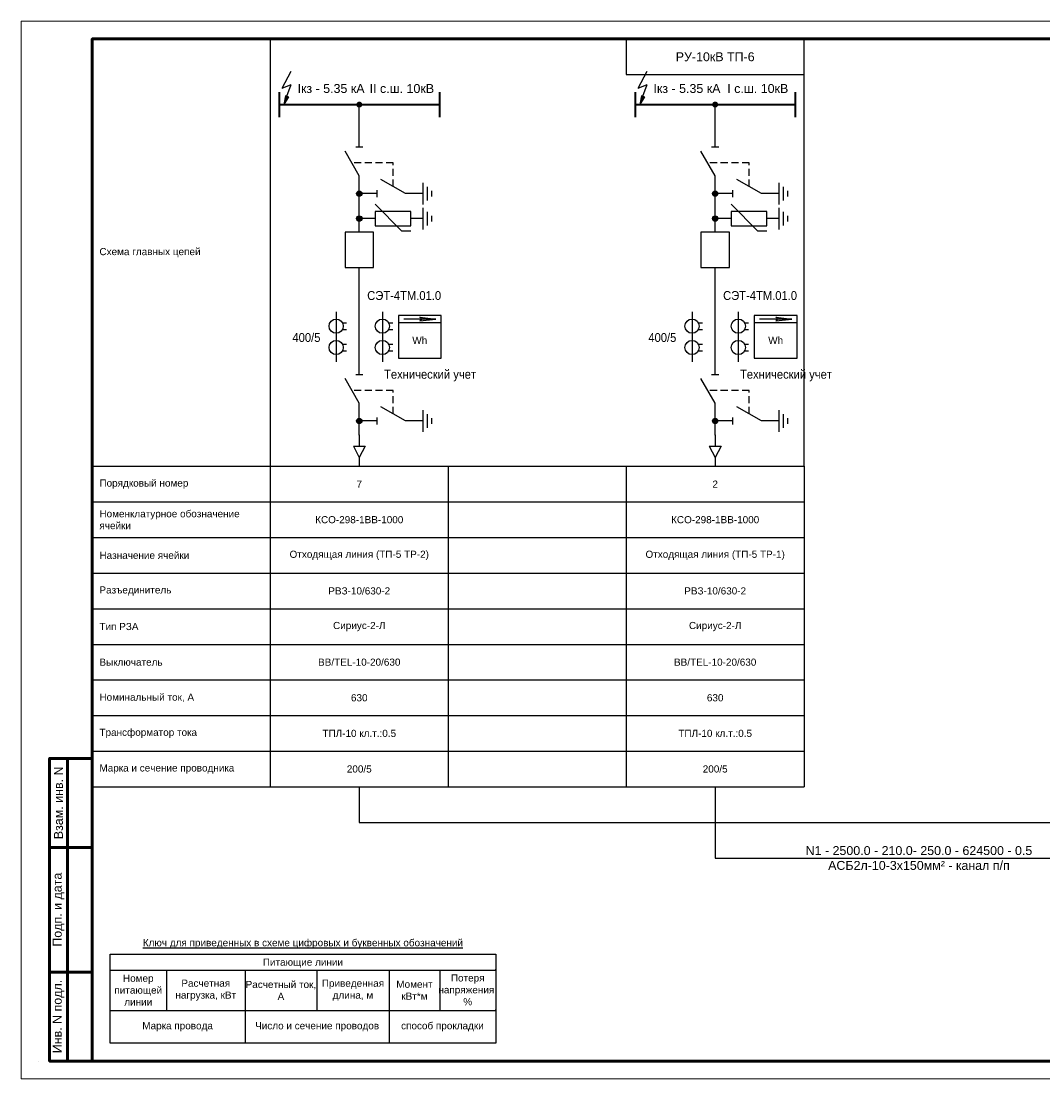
# Model space of a CAD drawing. Header units: millimetres. Extents: x 523209 to 536718, y -48289 to -47398.
# Tile 11 of 116: x 526373 to 526660, y -47992 to -47695. Entities that reach past the tile are written whole.
import ezdxf
from ezdxf.enums import TextEntityAlignment as Align

# ---------------------------------------------------------------- set-up
doc = ezdxf.new("R2010")
doc.units = ezdxf.units.MM
doc.linetypes.add('DASHED', pattern=[19.05, 12.7, -6.35])
doc.linetypes.add('JIS_02_2.0', pattern=[3, 2, -1])
for name, color, linetype, lineweight in [('ВК-линия контур', 132, 'Continuous', 15), ('ВК-линия основная', 1, 'Continuous', 30), ('ВК-линия толстая', 30, 'Continuous', 60), ('ВК-Текст', 1, 'Continuous', 30), ('электрика', 1, 'Continuous', 40)]:
    doc.layers.add(name, color=color, linetype=linetype, lineweight=lineweight)
doc.styles.get("Standard").update_dxf_attribs({"font": 'arial.ttf'})
doc.styles.add('СГЕНЕРИР_СТИЛЬ_1', font='times.ttf')

# ---------------------------------------------------------------- blocks, each defined once
blk = doc.blocks.new('*T357')
at = {"layer": 'электрика', "color": 0, "linetype": 'ByBlock', "lineweight": -2, "ltscale": 0.5, "transparency": 16777216}
for p, q in [((0, 0), (50, 0)), ((0, 0), (0, -210)), ((50, 0), (50, -210)), ((0, -120), (50, -120)), ((0, -130), (50, -130)), ((0, -140), (50, -140)), ((0, -150), (50, -150)), ((0, -160), (50, -160)), ((0, -170), (50, -170)), ((0, -180), (50, -180)), ((0, -190), (50, -190)), ((0, -200), (50, -200)), ((0, -210), (50, -210))]:
    blk.add_line(p, q, dxfattribs=at)
at = {"layer": 'электрика', "color": 0, "lineweight": 0, "ltscale": 0.5, "transparency": 16777216, "char_height": 2, "width": 46, "attachment_point": 4}
for s, insert in [('Схема главных цепей', (2, -60)), ('Порядковый номер', (2, -125)), ('Номенклатурное обозначение ячейки', (2, -135)), ('Назначение ячейки', (2, -145)), ('Разъединитель', (2, -155)), ('Тип РЗА', (2, -165)), ('Выключатель', (2, -175)), ('Номинальный ток, А', (2, -185)), ('Трансформатор тока', (2, -195)), ('Марка и сечение проводника', (2, -205))]:
    blk.add_mtext(s, dxfattribs=dict(at, insert=insert))
blk = doc.blocks.new('*T358')
at = {"layer": 'электрика', "color": 0, "linetype": 'ByBlock', "lineweight": -2, "ltscale": 0.5, "transparency": 16777216}
for p, q in [((0, 0), (50, 0)), ((0, 0), (0, -90)), ((50, 0), (50, -90)), ((0, -10), (50, -10)), ((0, -20), (50, -20)), ((0, -30), (50, -30)), ((0, -40), (50, -40)), ((0, -50), (50, -50)), ((0, -60), (50, -60)), ((0, -70), (50, -70)), ((0, -80), (50, -80)), ((0, -90), (50, -90))]:
    blk.add_line(p, q, dxfattribs=at)
at = {"layer": 'электрика', "color": 0, "lineweight": 0, "ltscale": 0.5, "transparency": 16777216, "char_height": 2, "width": 47.2559, "attachment_point": 5}
for s, insert in [('7', (25, -5)), ('КСО-298-1ВВ-1000', (25, -15)), ('Отходящая линия (ТП-5 ТР-2)', (25, -25)), ('РВЗ-10/630-2', (25, -35)), ('Сириус-2-Л', (25, -45)), ('BB/TEL-10-20/630', (25, -55)), ('630', (25, -65)), ('\\A1;ТПЛ-10 кл.т.:0.5', (25, -75)), ('\\A1;200/5 ', (25, -85))]:
    blk.add_mtext(s, dxfattribs=dict(at, insert=insert))
blk = doc.blocks.new('КЗ')
at = {"linetype": 'ByBlock', "lineweight": -2}
h = blk.add_hatch(color=0, dxfattribs=at)
h.dxf.hatch_style = 1
h.paths.add_polyline_path([(1.02, -5.86), (-0.71, -5.23), (-1.55, -10.23)])
for p, q in [((-2.53, -0.99), (2.53, 8.56)), ((-2.53, -0.99), (2.53, 0.99)), ((0.15, -5.54), (2.53, 0.99))]:
    blk.add_line(p, q)
at = {"color": 0, "linetype": 'ByBlock', "lineweight": -2}
for p, q in [((-0.71, -5.23), (-1.55, -10.23)), ((1.02, -5.86), (-1.55, -10.23)), ((1.02, -5.86), (-0.71, -5.23))]:
    blk.add_line(p, q, dxfattribs=at)
blk = doc.blocks.new('*U6')
at = {"color": 0, "linetype": 'ByBlock', "lineweight": -2}
for p, q in [((-6.5, 4), (-6.5, -10)), ((6.5, 4), (6.5, -10)), ((-4.71, 0.9), (-3.6, 0.9)), ((8.29, 0.9), (9.4, 0.9)), ((-4.71, -0.9), (-3.6, -0.9)), ((8.29, -0.9), (9.4, -0.9)), ((-4.71, -5.1), (-3.6, -5.1)), ((8.29, -5.1), (9.4, -5.1)), ((-4.71, -6.9), (-3.6, -6.9)), ((8.29, -6.9), (9.4, -6.9))]:
    blk.add_line(p, q, dxfattribs=at)
for centre in [(-6.5, 0), (6.5, 0), (-6.5, -6), (6.5, -6)]:
    blk.add_circle(centre, 2, dxfattribs=at)
blk = doc.blocks.new('*U10')
at = {"linetype": 'ByBlock', "lineweight": -2}
h = blk.add_hatch(color=0, dxfattribs=at)
h.dxf.hatch_style = 1
h.paths.add_polyline_path([(-12.25, 0, 1), (-13.75, 0, 1)])
at = {"color": 0, "linetype": 'ByBlock', "lineweight": -2}
for p, q in [((-8, 0), (-1.07, 4)), ((-18, 0), (-13.75, 0)), ((-12.25, 0), (-8, 0)), ((0, -1), (0, 1)), ((0, 0), (12, 0)), ((-13, -5), (-13, -0.75)), ((-14, -5), (-12, -5)), ((-13, -13), (-9, -6.07)), ((-13, -18), (-13, -13)), ((-16.05, -18), (-9.95, -18)), ((-14.93, -19.2), (-11.07, -19.2)), ((-13.8, -20.4), (-12.2, -20.4))]:
    blk.add_line(p, q, dxfattribs=at)
at = {"color": 0, "linetype": 'JIS_02_2.0', "lineweight": -2}
for p, q in [((-4.39, -9.54), (-4.39, 2.09)), ((-11, -9.54), (-4.39, -9.54))]:
    blk.add_line(p, q, dxfattribs=at)
at = {"color": 0, "linetype": 'ByBlock', "lineweight": -2}
blk.add_circle((-13, 0), 0.75, dxfattribs=at)
blk = doc.blocks.new('*U14')
at = {"linetype": 'ByBlock', "lineweight": -2}
h = blk.add_hatch(color=0, dxfattribs=at)
h.dxf.hatch_style = 1
h.paths.add_polyline_path([(-12.25, 0, 1), (-13.75, 0, 1)])
at = {"color": 0, "linetype": 'ByBlock', "lineweight": -2}
for p, q in [((-8, 0), (-1.07, 4)), ((-16.94, 0), (-13.75, 0)), ((-12.25, 0), (-8, 0)), ((0, -1), (0, 1)), ((0, 0), (4.25, 0)), ((-13, -5), (-13, -0.75)), ((-14, -5), (-12, -5)), ((-13, -13), (-9, -6.07)), ((-13, -18), (-13, -13)), ((-16.05, -18), (-9.95, -18)), ((-14.93, -19.2), (-11.07, -19.2)), ((-13.8, -20.4), (-12.2, -20.4))]:
    blk.add_line(p, q, dxfattribs=at)
at = {"color": 0, "linetype": 'JIS_02_2.0', "lineweight": -2}
for p, q in [((-4.39, -9.54), (-4.39, 2.09)), ((-11, -9.54), (-4.39, -9.54))]:
    blk.add_line(p, q, dxfattribs=at)
at = {"color": 0, "linetype": 'ByBlock', "lineweight": -2}
blk.add_circle((-13, 0), 0.75, dxfattribs=at)
blk = doc.blocks.new('*U16')
at = {"color": 0, "linetype": 'ByBlock', "lineweight": -2}
for p, q in [((0, 5), (0, 17.5)), ((0, -34.1), (0, -5))]:
    blk.add_line(p, q, dxfattribs=at)
blk.add_lwpolyline([(-4, -5), (4, -5), (4, 5), (-4, 5)], close=True, dxfattribs=at)
blk = doc.blocks.new('*U15')
at = {"color": 0, "linetype": 'ByBlock', "lineweight": -2}
for p, q in [((0, 2.16), (0, -1)), ((-1.65, -1), (1.65, -1)), ((-1.65, -1), (0, -4.13)), ((1.65, -1), (0, -4.13)), ((0, -4.13), (0, -6.63))]:
    blk.add_line(p, q, dxfattribs=at)
blk = doc.blocks.new('*T359')
at = {"layer": 'электрика', "color": 0, "linetype": 'ByBlock', "lineweight": -2, "ltscale": 0.5, "transparency": 16777216}
for p, q in [((0, 0), (50, 0)), ((0, 0), (0, -90)), ((50, 0), (50, -90)), ((0, -10), (50, -10)), ((0, -20), (50, -20)), ((0, -30), (50, -30)), ((0, -40), (50, -40)), ((0, -50), (50, -50)), ((0, -60), (50, -60)), ((0, -70), (50, -70)), ((0, -80), (50, -80)), ((0, -90), (50, -90))]:
    blk.add_line(p, q, dxfattribs=at)
blk = doc.blocks.new('*T360')
at = {"layer": 'электрика', "color": 0, "linetype": 'ByBlock', "lineweight": -2, "ltscale": 0.5, "transparency": 16777216}
for p, q in [((0, 0), (50, 0)), ((0, 0), (0, -90)), ((50, 0), (50, -90)), ((0, -10), (50, -10)), ((0, -20), (50, -20)), ((0, -30), (50, -30)), ((0, -40), (50, -40)), ((0, -50), (50, -50)), ((0, -60), (50, -60)), ((0, -70), (50, -70)), ((0, -80), (50, -80)), ((0, -90), (50, -90))]:
    blk.add_line(p, q, dxfattribs=at)
at = {"layer": 'электрика', "color": 0, "lineweight": 0, "ltscale": 0.5, "transparency": 16777216, "char_height": 2, "width": 47.2559, "attachment_point": 5}
for s, insert in [('2', (25, -5)), ('КСО-298-1ВВ-1000', (25, -15)), ('Отходящая линия (ТП-5 ТР-1)', (25, -25)), ('РВЗ-10/630-2', (25, -35)), ('Сириус-2-Л', (25, -45)), ('BB/TEL-10-20/630', (25, -55)), ('630', (25, -65)), ('\\A1;ТПЛ-10 кл.т.:0.5', (25, -75)), ('\\A1;200/5 ', (25, -85))]:
    blk.add_mtext(s, dxfattribs=dict(at, insert=insert))
blk = doc.blocks.new('*U33')
at = {"layer": 'ВК-линия контур', "color": 0}
for p, q in [((-1051, 297), (0, 297)), ((-1051, 0), (-1051, 297)), ((0, 0), (-1051, 0))]:
    blk.add_line(p, q, dxfattribs=at)
at = {"layer": 'ВК-линия контур', "color": 0, "lineweight": 0}
blk.add_lwpolyline([(-1046, 5), (-1046, 5)], close=True, dxfattribs=at).dxf.unprotected_set("ltscale", 0)
at = {"layer": 'ВК-линия основная', "color": 0}
for points in [[(-1031, 287), (-1031, 287)], [(-1031, 90), (-1031, 90)]]:
    blk.add_lwpolyline(points, dxfattribs=at)
at = {"layer": 'ВК-линия толстая', "color": 0}
for points in [[(-1031, 5), (-1031, 292), (-5, 292), (-5, 5)], [(-1031, 278), (-1031, 278), (-1031, 278), (-1031, 278)], [(-1038, 65), (-1043, 65), (-1043, 90), (-1038, 90)], [(-1031, 65), (-1038, 65), (-1038, 90), (-1031, 90)], [(-1031, 90), (-1031, 90), (-1031, 90), (-1031, 90)], [(-1031, 90), (-1031, 90), (-1031, 90), (-1031, 90)], [(-1031, 90), (-1031, 90), (-1031, 90), (-1031, 90)], [(-1031, 90), (-1031, 90), (-1031, 90), (-1031, 90)], [(-1038, 30), (-1043, 30), (-1043, 65), (-1038, 65)], [(-1031, 30), (-1038, 30), (-1038, 65), (-1031, 65)], [(-1038, 5), (-1043, 5), (-1043, 30), (-1038, 30)], [(-1031, 5), (-1038, 5), (-1038, 30), (-1031, 30)]]:
    blk.add_lwpolyline(points, close=True, dxfattribs=at)
for points in [[(-1031, 287), (-1031, 287)], [(-1031, 287), (-1031, 287)], [(-1031, 287), (-1031, 287)], [(-1031, 287), (-1031, 287)], [(-1031, 90), (-1031, 90)], [(-1031, 90), (-1031, 90)], [(-1031, 90), (-1031, 90)], [(-1031, 90), (-1031, 90)], [(-1031, 90), (-1031, 90)], [(-1031, 90), (-1031, 90)], [(-1031, 90), (-1031, 90)]]:
    blk.add_lwpolyline(points, dxfattribs=at)
at = {"layer": 'ВК-Текст', "color": 0, "rotation": 90}
for s, insert, char_height, width, attachment_point in [('\\pi2;Справ. N', (-1031, 287), 0.0000208, 0.000208, 4), ('\\pi2;Перв. примен.', (-1031, 287), 0.0000208, 0.000208, 4), ('\\pi2;Согласовано', (-1031, 90), 0.00000385, 0.0000385, 4), ('\\pi2.5;Инв. N дубл.', (-1031, 90), 0.00000417, 0.0000417, 4), ('\\pi2.5;Подп. дата', (-1031, 90), 0.00000417, 0.0000583, 4), ('Взам. инв. N', (-1040.5, 77.5), 2.5, 25, 5), ('Подп. и дата', (-1040.5, 47.5), 2.5, 35, 5), ('Инв. N подл.', (-1040.5, 17.5), 2.5, 25, 5)]:
    blk.add_mtext(s, dxfattribs=dict(at, insert=insert, char_height=char_height, width=width, attachment_point=attachment_point))
at = {"layer": 'ВК-Текст', "color": 0}
blk.add_attdef('ЛИСТ_АЛ', text='', height=2.5, dxfattribs=at).set_placement((-10, 288.5), align=Align.MIDDLE_CENTER)
at = {"layer": 'ВК-Текст', "color": 0, "ltscale": 0.5}
blk.add_attdef('ВЕРХНИЙ_ШИФР', text='', height=0.000005, rotation=180, dxfattribs=at).set_placement((-1031, 278), align=Align.MIDDLE_CENTER)
at = {"layer": 'ВК-Текст', "color": 0, "flags": 12}
blk.add_attdef('ФОРМАТ_ЛИСТА', (-42, 1.56), '', height=2.5, dxfattribs=at)
blk = doc.blocks.new('*U230')
at = {"color": 0, "linetype": 'ByBlock', "lineweight": -2}
for p, q in [((0, 5), (0, 9.5)), ((-3.5, -2.5), (4, 5)), ((-3.5, -5), (-3.5, -2.5)), ((0, -8.5), (0, -5)), ((-3.05, -8.5), (3.05, -8.5)), ((-1.925, -9.7), (1.925, -9.7)), ((-0.8, -10.9), (0.8, -10.9))]:
    blk.add_line(p, q, dxfattribs=at)
blk.add_lwpolyline([(-2, -5), (2, -5), (2, 5), (-2, 5)], close=True, dxfattribs=at)
blk = doc.blocks.new('Узел')
at = {"linetype": 'ByBlock', "lineweight": -2}
h = blk.add_hatch(color=0, dxfattribs=at)
h.dxf.hatch_style = 1
h.paths.add_polyline_path([(0.75, 0, 1), (-0.75, 0, 1)])
at = {"color": 0, "linetype": 'ByBlock', "lineweight": -2}
blk.add_circle((0, 0), 0.75, dxfattribs=at)

msp = doc.modelspace()

# ---------------------------------------------------------------- hatches: boundary and pattern name
h = msp.add_hatch(color=0)
h.dxf.hatch_style = 1
h.paths.add_polyline_path([(526485.11403, -47777.82799, -0.414213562), (526485.61403, -47778.32799), (526489.61403, -47778.32799)])
h.paths.add_polyline_path([(526485.61403, -47778.32799, -0.350781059), (526485.22378, -47778.8158), (526489.61403, -47778.32799), (526488.11403, -47778.32799)])
h = msp.add_hatch(color=0)
h.dxf.hatch_style = 1
h.paths.add_polyline_path([(526585.11403, -47777.82799, -0.414213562), (526585.61403, -47778.32799), (526589.61403, -47778.32799)])
h.paths.add_polyline_path([(526585.61403, -47778.32799, -0.350781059), (526585.22378, -47778.8158), (526589.61403, -47778.32799), (526588.11403, -47778.32799)])

# ---------------------------------------------------------------- linework, layer by layer
at = {"color": 0}
for p, q in [((526445.61403, -47718.11671), (526490.61403, -47718.11671)), ((526545.61403, -47718.11671), (526590.61403, -47718.11671))]:
    msp.add_line(p, q, dxfattribs=at)
for p, q in [((526489.61403, -47778.32799), (526480.61403, -47778.32799)), ((526485.11403, -47777.82799), (526489.61403, -47778.32799)), ((526485.11403, -47778.82799), (526489.61403, -47778.32799)), ((526485.11403, -47778.32799), (526485.61403, -47778.32799)), ((526488.11403, -47778.32799), (526489.61403, -47778.32799)), ((526589.61403, -47778.32799), (526580.61403, -47778.32799)), ((526585.11403, -47777.82799), (526589.61403, -47778.32799)), ((526585.11403, -47778.82799), (526589.61403, -47778.32799)), ((526585.11403, -47778.32799), (526585.61403, -47778.32799)), ((526588.11403, -47778.32799), (526589.61403, -47778.32799)), ((526479.11403, -47779.32799), (526491.11403, -47779.32799)), ((526579.11403, -47779.32799), (526591.11403, -47779.32799))]:
    msp.add_line(p, q)
at = {"color": 7, "linetype": 'DASHED', "ltscale": 50}
msp.add_lwpolyline([(526443.11403, -47699.68774), (526443.11403, -47819.68774), (526593.11403, -47819.68774), (526593.11403, -47699.68774), (526443.11403, -47699.68774)], dxfattribs=at)
at = {"color": 0, "ltscale": 150}
msp.add_lwpolyline([(526543.11403, -47699.68774), (526543.11403, -47709.68774), (526593.11403, -47709.68774), (526593.11403, -47699.68774), (526543.11403, -47699.68774)], dxfattribs=at)
at = {"color": 0, "const_width": 0.83074}
for points in [[(526467.69866, -47718.11671, 1), (526468.5294, -47718.11671, 1)], [(526567.69866, -47718.11671, 1), (526568.5294, -47718.11671, 1)]]:
    msp.add_lwpolyline(points, format="xyb", close=True, dxfattribs=at)
at = {"color": 7}
for points in [[(526479.11403, -47777.32799), (526479.11403, -47789.32799), (526491.11403, -47789.32799), (526491.11403, -47777.32799), (526479.11403, -47777.32799)], [(526579.11403, -47777.32799), (526579.11403, -47789.32799), (526591.11403, -47789.32799), (526591.11403, -47777.32799), (526579.11403, -47777.32799)], [(526398.11413, -47956.68774), (526506.44746, -47956.68774), (526506.44746, -47981.68774), (526398.11413, -47981.68774), (526398.11413, -47956.68774)], [(526398.11413, -47961.13523), (526506.44746, -47961.13523), (526506.44746, -47960.93307)], [(526413.92626, -47961.13523), (526413.92626, -47972.45611)], [(526436.04603, -47961.24841), (526436.04603, -47981.68774)], [(526456.16032, -47961.13523), (526456.16032, -47972.45611)], [(526476.51527, -47961.13523), (526476.51527, -47981.68774)], [(526490.72308, -47961.13523), (526490.72308, -47972.45611)], [(526398.11413, -47972.45611), (526506.44746, -47972.45611), (526506.44746, -47972.25396)]]:
    msp.add_lwpolyline(points, dxfattribs=at)
for points in [[(526468.11403, -47909.68774), (526468.11403, -47919.68774), (526999.11393, -47919.68774), (526999.11393, -47909.68774)], [(526568.11403, -47909.68774), (526568.11403, -47929.68774), (526849.11393, -47929.68774), (526849.11393, -47909.68774)]]:
    msp.add_lwpolyline(points)
for centre in [(526485.11403, -47778.32799), (526585.11403, -47778.32799)]:
    msp.add_arc(centre, 0.5, 270, 90, dxfattribs=at)
at = {"layer": 'электрика', "color": 0}
for p, q in [((526445.61403, -47714.60108), (526445.61403, -47721.63233)), ((526490.61403, -47714.60108), (526490.61403, -47721.63233)), ((526545.61403, -47714.60108), (526545.61403, -47721.63233)), ((526590.61403, -47714.60108), (526590.61403, -47721.63233)), ((526445.61403, -47718.11671), (526490.61403, -47718.11671)), ((526545.61403, -47718.11671), (526590.61403, -47718.11671))]:
    msp.add_line(p, q, dxfattribs=at)

# ---------------------------------------------------------------- block references
ref = msp.add_blockref('*U33', (527424.11413, -47991.68774))
ref.add_attrib('ВЕРХНИЙ_ШИФР', '1984-11.Р 01.06.01 РЗ.Э1-01', dxfattribs={"layer": 'ВК-Текст', "color": 0, "ltscale": 0.5, "height": 0.000005, "rotation": 180}).set_placement((526393.11418, -47713.68773), align=Align.MIDDLE_CENTER)
for name, p in [('*T357', (526393.11403, -47699.68774)), ('*U16', (526468.11403, -47758.89717)), ('*U16', (526568.11403, -47758.89717)), ('Узел', (526468.11403, -47750.11671)), ('Узел', (526568.11403, -47750.11671)), ('*U6', (526468.11403, -47780.32799)), ('*U6', (526568.11403, -47780.32799)), ('*U15', (526468.11403, -47813.05485)), ('*U15', (526568.11403, -47813.05485)), ('*T358', (526443.11403, -47819.68774)), ('*T359', (526493.11403, -47819.68774)), ('*T360', (526543.11403, -47819.68774))]:
    msp.add_blockref(name, p)
at = {"color": 0, "xscale": 0.5, "yscale": 0.5, "zscale": 0.5}
for p in [(526447.72876, -47713.0005), (526547.72876, -47713.0005)]:
    msp.add_blockref('КЗ', p, dxfattribs=at)
for name, p, rotation in [('*U10', (526468.11403, -47730.11671), 90), ('*U10', (526568.11403, -47730.11671), 90), ('*U230', (526477.61403, -47750.11671), 89.99999999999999), ('*U230', (526577.61403, -47750.11671), 89.99999999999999), ('*U14', (526468.11403, -47793.96361), 90), ('*U14', (526568.11403, -47793.96361), 90)]:
    msp.add_blockref(name, p, dxfattribs=dict(rotation=rotation))

# ---------------------------------------------------------------- texts
at = {"color": 0}
for s, p in [('РУ-10кВ ТП-6', (526568.11403, -47704.68774)), ('Iкз - 5.35 кА', (526460.1892, -47713.60108)), ('II с.ш. 10кВ', (526480.08598, -47713.60108)), ('Iкз - 5.35 кА', (526560.1892, -47713.60108)), ('I с.ш. 10кВ', (526580.08598, -47713.60108))]:
    msp.add_text(s, height=2.5, dxfattribs=at).set_placement(p, align=Align.MIDDLE_CENTER)
at = {"color": 7, "width": 0.9}
for s, p in [('СЭТ-4ТМ.01.0', (526491.11403, -47771.73359)), ('СЭТ-4ТМ.01.0', (526591.11403, -47771.73359)), ('400/5', (526457.20263, -47783.51896)), ('400/5', (526557.20263, -47783.51896)), ('Технический учет  ', (526502.67246, -47793.84032)), ('Технический учет  ', (526602.67246, -47793.84032))]:
    msp.add_text(s, height=2.5, dxfattribs=at).set_placement(p, align=Align.MIDDLE_RIGHT)
for p in [(526485.11403, -47784.32799), (526585.11403, -47784.32799)]:
    msp.add_text('Wh', height=2).set_placement(p, align=Align.MIDDLE_CENTER)
at = {"color": 7}
for s, p in [('%%UКлюч для приведенных в схеме цифровых и буквенных обозначений', (526452.28079, -47953.46399)), ('Питающие линии', (526452.28079, -47958.91148))]:
    msp.add_text(s, height=2, dxfattribs=at).set_placement(p, align=Align.MIDDLE_CENTER)
at = {"lineweight": 0, "insert": (526624.11393, -47929.68774), "char_height": 2.5, "attachment_point": 5, "style": 'СГЕНЕРИР_СТИЛЬ_1'}
msp.add_mtext('\\pl2.5;{\\fArial|b0|i0|c204|p34;\\C7;N1 - 2500.0 - 210.0- 250.0 - 624500 - 0.5 \\PАСБ2л-10-3х150мм² - канал п/п\\H1.854x; }', dxfattribs=at)
at = {"color": 7, "char_height": 2, "attachment_point": 5}
for s, insert, width in [('\\pt0;Номер питающей линии', (526406.02019, -47966.79567), 15.812128), ('\\pt0;Потеря напряжения, %', (526498.58527, -47966.69459), 15.72438), ('\\pt0;Расчетная нагрузка, кВт', (526424.98615, -47966.79567), 22.1197787), ('\\pt0;Расчетный ток, А', (526446.10318, -47966.85226), 20.1142882), ('\\pt0;Приведенная длина, м', (526466.3378, -47966.79567), 20.3549448), ('\\pt0;Момент кВт*м', (526483.61917, -47966.79567), 14.2078137), ('\\pt0;Марка провода', (526417.08008, -47977.07193), 37.9319067), ('\\pt0;Число и сечение проводов', (526456.28065, -47977.07193), 40.469233), ('\\pt0;способ прокладки', (526491.48136, -47977.07193), 29.9321936)]:
    msp.add_mtext(s, dxfattribs=dict(at, insert=insert, width=width))

doc.saveas('drawing.dxf')
